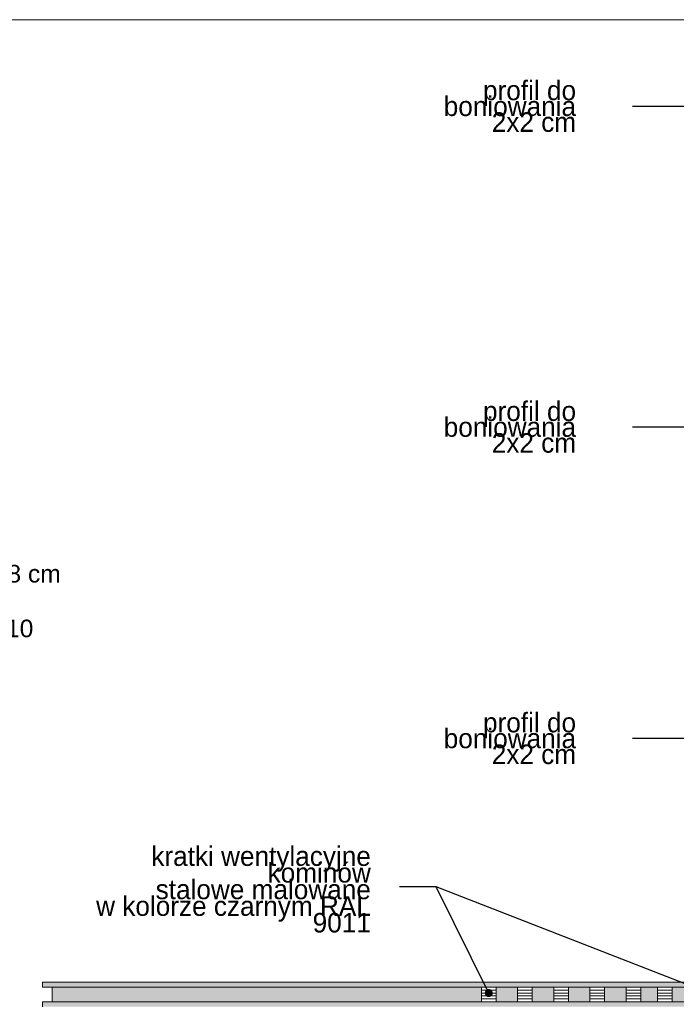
# Model space of a CAD drawing. Extents: x -366324 to -207045, y 68808 to 138616.
# Tile 6 of 170: x -356428 to -349714, y 87685 to 97758. Entities that reach past the tile are written whole.
import ezdxf

# ---------------------------------------------------------------- set-up
doc = ezdxf.new("R2010")
doc.units = 0
doc.header["$MEASUREMENT"] = 0
for name, color, linetype, lineweight in [('A-Opisy_Nr_Pióra__21', 7, 'Continuous', 9), ('Arch kolorystyka_Nr_Pióra__41', 7, 'Continuous', 15), ('Arch kominy_Nr_Pióra__21', 7, 'Continuous', 9), ('Arch opisy_Nr_Pióra__1', 7, 'Continuous', 25), ('ARCH TABELA_Nr_Pióra__21', 7, 'Continuous', 9), ('Arch wykończenie_Nr_Pióra__21', 7, 'Continuous', 9), ('Arch ściany zewnętrzne_Nr_Pióra__21', 7, 'Continuous', 9), ('Istniejące kominy_Nr_Pióra__21', 7, 'Continuous', 9)]:
    doc.layers.add(name, color=color, linetype=linetype, lineweight=lineweight)
doc.layers.add('Arch rynny_Nr_Pióra__81', color=7, linetype='Continuous', lineweight=9, true_color=0x5d5d5d)
doc.styles.add('GENERATED_STYLE_2', font='txt')
doc.styles.add('GENERATED_STYLE_4', font='txt')
doc.dimstyles.new('GENERATED_STYLE__8', dxfattribs={"dimtxt": 0.18, "dimasz": 218.88, "dimexe": 0.18, "dimexo": 0.0625, "dimgap": 0.09, "dimtad": 0, "dimtih": 1, "dimtoh": 1, "dimdec": 4, "dimzin": 0, "dimdsep": 46, "dimcen": 0.09, "dimadec": 0, "dimazin": 0, "dimtfac": 1, "dimtdec": 4, "dimtmove": 0, "dimatfit": 3, "dimldrblk": 'ARROWHEAD_1', "dimfxl": 0, "dimtolj": 1, "dimtzin": 0, "dimarcsym": 0})
doc.dimstyles.new('GENERATED_STYLE__9', dxfattribs={"dimtxt": 0.18, "dimasz": 164.16, "dimexe": 0.18, "dimexo": 0.0625, "dimgap": 0.09, "dimtad": 0, "dimtih": 1, "dimtoh": 1, "dimdec": 4, "dimzin": 0, "dimdsep": 46, "dimcen": 0.09, "dimadec": 0, "dimazin": 0, "dimtfac": 1, "dimtdec": 4, "dimtmove": 0, "dimatfit": 3, "dimldrblk": 'ARROWHEAD_11', "dimfxl": 0, "dimtolj": 1, "dimtzin": 0, "dimarcsym": 0})

# ---------------------------------------------------------------- blocks, each defined once
blk = doc.blocks.new('ARROWHEAD_1')
at = {"color": 0, "linetype": 'Continuous', "lineweight": 0}
blk.add_line((0, 0), (-1, 0), dxfattribs=at)
blk.add_circle((0, 0), 0.25, dxfattribs=at)
blk = doc.blocks.new('ARROWHEAD_11')
at = {"color": 0, "linetype": 'Continuous', "lineweight": 0}
blk.add_line((0, 0), (-1, 0), dxfattribs=at)
at = {"color": 0, "linetype": 'Continuous', "lineweight": 0, "const_width": 0.25, "flags": 128}
blk.add_lwpolyline([(-0.125, 0, 1), (0.125, 0, 1)], format="xyb", close=True, dxfattribs=at)

msp = doc.modelspace()

# ---------------------------------------------------------------- hatches: boundary and pattern name
at = {"layer": 'Arch kolorystyka_Nr_Pióra__41', "linetype": 'Continuous'}
for points in [[(-356196.7, 87859.6), (-342436.7, 87859.6), (-342436.7, 87909.6), (-356196.7, 87909.6)], [(-351706.7, 87709.6), (-356096.7, 87709.6), (-356096.7, 87859.6), (-351706.7, 87859.6)], [(-351336.7, 87859.6), (-351336.7, 87709.6), (-351556.7, 87709.6), (-351556.7, 87859.6)], [(-350966.7, 87859.6), (-350966.7, 87709.6), (-351186.7, 87709.6), (-351186.7, 87859.6)], [(-350596.7, 87859.6), (-350596.7, 87709.6), (-350816.7, 87709.6), (-350816.7, 87859.6)], [(-350226.7, 87709.6), (-350446.7, 87709.6), (-350446.7, 87859.6), (-350226.7, 87859.6)], [(-349906.7, 87709.6), (-350076.7, 87709.6), (-350076.7, 87859.6), (-349906.7, 87859.6)], [(-349456.7, 87709.6), (-349756.7, 87709.6), (-349756.7, 87859.6), (-349456.7, 87859.6)], [(-342436.7, 87659.6), (-356196.7, 87659.6), (-356196.7, 87709.6), (-342436.7, 87709.6)]]:
    msp.add_hatch(color=256, dxfattribs=at).paths.add_polyline_path(points, flags=0)

# ---------------------------------------------------------------- linework, layer by layer
at = {"layer": 'Arch kominy_Nr_Pióra__21', "linetype": 'Continuous'}
for p, q in [((-351706.7, 87709.6), (-351706.7, 87859.6)), ((-351556.7, 87709.6), (-351556.7, 87859.6)), ((-351336.7, 87709.6), (-351336.7, 87859.6)), ((-351186.7, 87709.6), (-351186.7, 87859.6)), ((-350966.7, 87709.6), (-350966.7, 87859.6)), ((-350816.7, 87709.6), (-350816.7, 87859.6)), ((-350596.7, 87709.6), (-350596.7, 87859.6)), ((-350446.7, 87709.6), (-350446.7, 87859.6)), ((-350226.7, 87709.6), (-350226.7, 87859.6)), ((-350076.7, 87709.6), (-350076.7, 87859.6)), ((-349906.7, 87709.6), (-349906.7, 87859.6)), ((-349756.7, 87709.6), (-349756.7, 87859.6))]:
    msp.add_line(p, q, dxfattribs=at)
at = {"layer": 'Arch rynny_Nr_Pióra__81', "linetype": 'Continuous'}
for p, q in [((-342536.7, 87859.6), (-356096.7, 87859.6)), ((-342536.7, 87709.6), (-356096.7, 87709.6))]:
    msp.add_line(p, q, dxfattribs=at)
at = {"layer": 'ARCH TABELA_Nr_Pióra__21', "linetype": 'Continuous'}
msp.add_line((-366324.3, 97758.4), (-325574.3, 97758.4), dxfattribs=at)
at = {"layer": 'Arch wykończenie_Nr_Pióra__21', "linetype": 'Continuous'}
for p, q in [((-356196.7, 87909.6), (-356196.7, 87859.6)), ((-342436.7, 87909.6), (-356196.7, 87909.6)), ((-356096.7, 87859.6), (-356196.7, 87859.6)), ((-356196.7, 87709.6), (-356196.7, 87659.6)), ((-356096.7, 87709.6), (-356196.7, 87709.6))]:
    msp.add_line(p, q, dxfattribs=at)
at = {"layer": 'Arch ściany zewnętrzne_Nr_Pióra__21', "linetype": 'Continuous'}
msp.add_line((-356096.7, 87859.6), (-356096.7, 87709.6), dxfattribs=at)
at = {"layer": 'Istniejące kominy_Nr_Pióra__21', "linetype": 'Continuous'}
for p, q in [((-351706.7, 87829.6), (-351556.7, 87829.6)), ((-351706.7, 87799.6), (-351556.7, 87799.6)), ((-351706.7, 87769.6), (-351556.7, 87769.6)), ((-351336.7, 87829.6), (-351186.7, 87829.6)), ((-351336.7, 87799.6), (-351186.7, 87799.6)), ((-351336.7, 87769.6), (-351186.7, 87769.6)), ((-350966.7, 87829.6), (-350816.7, 87829.6)), ((-350966.7, 87799.6), (-350816.7, 87799.6)), ((-350966.7, 87769.6), (-350816.7, 87769.6)), ((-350596.7, 87829.6), (-350446.7, 87829.6)), ((-350596.7, 87799.6), (-350446.7, 87799.6)), ((-350596.7, 87769.6), (-350446.7, 87769.6)), ((-350226.7, 87829.6), (-350076.7, 87829.6)), ((-350226.7, 87799.6), (-350076.7, 87799.6)), ((-350226.7, 87769.6), (-350076.7, 87769.6)), ((-349906.7, 87829.6), (-349756.7, 87829.6)), ((-349906.7, 87799.6), (-349756.7, 87799.6)), ((-349906.7, 87769.6), (-349756.7, 87769.6)), ((-351706.7, 87739.6), (-351556.7, 87739.6)), ((-351336.7, 87739.6), (-351186.7, 87739.6)), ((-350966.7, 87739.6), (-350816.7, 87739.6)), ((-350596.7, 87739.6), (-350446.7, 87739.6)), ((-350226.7, 87739.6), (-350076.7, 87739.6)), ((-349906.7, 87739.6), (-349756.7, 87739.6))]:
    msp.add_line(p, q, dxfattribs=at)

# ---------------------------------------------------------------- texts
at = {"layer": 'A-Opisy_Nr_Pióra__21', "linetype": 'Continuous', "char_height": 200, "attachment_point": 6, "style": 'GENERATED_STYLE_2'}
for s, insert, width, line_spacing_factor in [('{profil do boniowania\\P2x2 cm}', (-350739.1, 96871.5), 2048.01, 0.486739), ('{profil do boniowania\\P2x2 cm}', (-350739.1, 93589.3), 2048.01, 0.486739), ('{profil do boniowania\\P2x2 cm}', (-350739.1, 90403.6), 2048.01, 0.486739), ('{kratki wentylacyjne kominów\\Pstalowe malowane \\Pw kolorze czarnym RAL 9011 }', (-352837.7, 88858.6), 3070.12, 0.510742), ('{kratki wentylacyjne kominów\\Pstalowe malowane \\Pw kolorze czarnym RAL 9011 }', (-352837.7, 88858.6), 3070.12, 0.510742)]:
    msp.add_mtext(s, dxfattribs=dict(at, insert=insert, width=width, line_spacing_factor=line_spacing_factor))
at = {"layer": 'Arch opisy_Nr_Pióra__1', "linetype": 'Continuous', "insert": (-363373.4, 93859.1), "char_height": 180, "width": 8774.906, "attachment_point": 1, "line_spacing_factor": 0.93266, "style": 'GENERATED_STYLE_4'}
msp.add_mtext('\\A1;{\\fArial|b1|i0|c0|p38;S3 - ŚCIANA ZEWNĘTRZNA - FUNDAMENTOWA \\P\\fArial|b0|i0|c0|p38;WARSTWY PROJEKTOWANE\\P      - folia kubełkowa\\P      - styropian ekstrudowany XPS - gr. 14 cm\\P      - hydroizolacja - Superflex 10\\PWARSTWY ISTNIEJĄCE\\P      - ściana fundamentowa z cegły ceramicznej pełnej -  gr. 38 cm\\PWARSTWY PROJEKTOWANE\\P      - hydroizolacja z masy polimerowo-bitumicznej Superflex 10\\P        na zagruntowanej powierzchni}', dxfattribs=at)

# ---------------------------------------------------------------- leaders
at = {"layer": 'A-Opisy_Nr_Pióra__21', "linetype": 'Continuous', "annotation_type": 0, "has_hookline": 1, "hookline_direction": 1}
for points, dimstyle, text_width in [([(-348926.7, 96870.4), (-350163.4, 96870.4)], 'GENERATED_STYLE__8', 1552.4), ([(-348926.7, 93588.2), (-350163.4, 93588.2)], 'GENERATED_STYLE__8', 1552.4), ([(-348926.7, 90402.5), (-350163.4, 90402.5)], 'GENERATED_STYLE__8', 1552.4), ([(-351631.7, 87799.6), (-352171.1, 88886.6), (-352544.7, 88886.6)], 'GENERATED_STYLE__9', 2857.1), ([(-349381.7, 87799.6), (-352171.1, 88886.6), (-352544.7, 88886.6)], 'GENERATED_STYLE__9', 2857.1)]:
    msp.add_leader(points, dimstyle=dimstyle, dxfattribs=dict(at, text_width=text_width))

doc.saveas('drawing.dxf')
